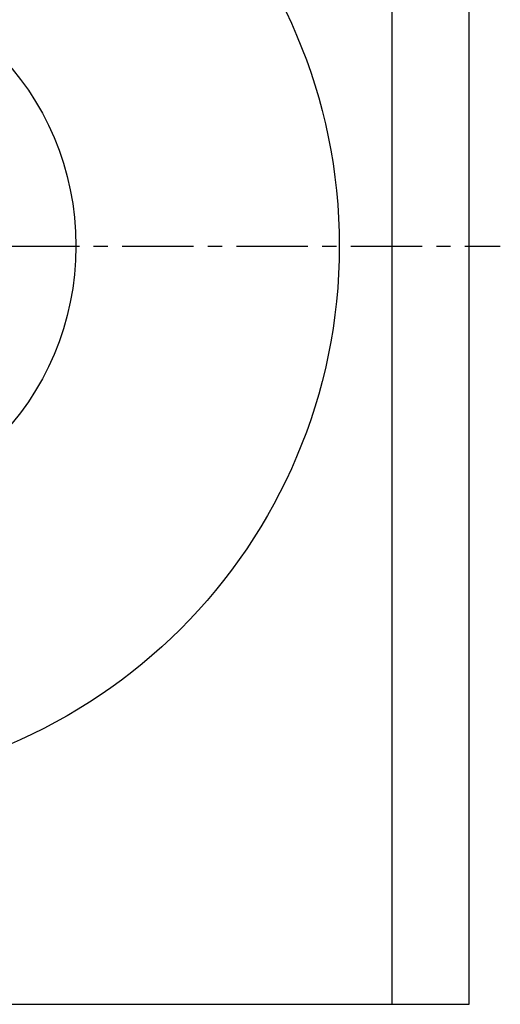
# Model space of a CAD drawing. Header units: millimetres. Extents: x 177 to 404, y 112 to 368.
# Tile 41 of 42: x 327 to 404, y 117 to 276. Entities that reach past the tile are written whole.
import ezdxf

# ---------------------------------------------------------------- set-up
doc = ezdxf.new("R2010")
doc.units = ezdxf.units.MM
doc.header["$LTSCALE"] = 30.734
doc.linetypes.add('CENTER', pattern=[0.6, 0.375, -0.075, 0.075, -0.075])
doc.layers.get('0').update_dxf_attribs({"linetype": 'CONTINUOUS'})
doc.layers.add('DEFAULT_1', color=7, linetype='CENTER')

msp = doc.modelspace()

# ---------------------------------------------------------------- linework, layer by layer
at = {"color": 7, "linetype": 'CONTINUOUS'}
for p, q in [((386.83, 116.92), (386.83, 361.92)), ((399.28, 116.92), (399.28, 361.92)), ((182.28, 116.92), (399.28, 116.92))]:
    msp.add_line(p, q, dxfattribs=at)
for radius in [87.5, 45]:
    msp.add_circle((290.78, 239.42), radius, dxfattribs=at)
at = {"layer": 'DEFAULT_1', "color": 2, "linetype": 'CENTER'}
msp.add_line((177.28, 239.42), (404.28, 239.42), dxfattribs=at)

doc.saveas('drawing.dxf')
